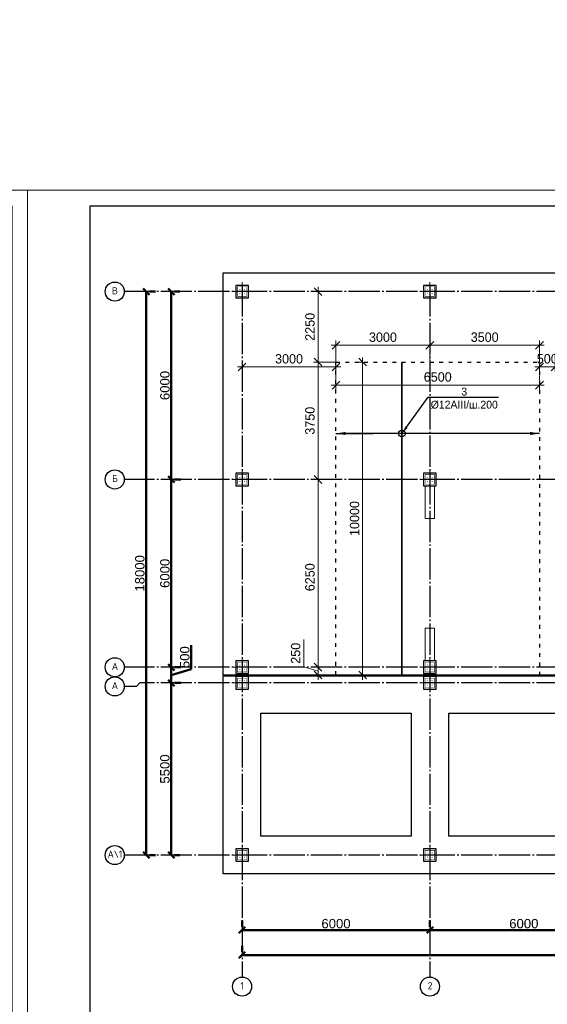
# Model space of a CAD drawing. Header units: millimetres. Extents: x -33345 to 4712671, y -3392 to 121473.
# Tile 111 of 256: x 670438 to 687292, y 60495 to 91948. Entities that reach past the tile are written whole.
import ezdxf
from ezdxf import colors
from ezdxf.entities.mleader import LeaderData, LeaderLine
from ezdxf.math import Vec2, Vec3

# ---------------------------------------------------------------- set-up
doc = ezdxf.new("R2010")
doc.units = ezdxf.units.MM
for name, pattern in [('ACAD_ISO03W100', [30, 12, -18]), ('CENTER2', [28.575, 19.05, -3.175, 3.175, -3.175]), ('ГОСТ 2.303 5', [24, 20, -1.5, 1, -1.5])]:
    doc.linetypes.add(name, pattern=pattern)
doc.layers.add('00-Axes', color=1, linetype='CENTER2')
doc.layers.add('A _razmer rtt', color=164, linetype='Continuous')
for name, color, linetype, lineweight in [('A _Devor rtt', 176, 'Continuous', 30), ('doors', 250, 'Continuous', 5), ('Lina', 7, 'Continuous', 20), ('КЖ Текст', 250, 'Continuous', 15)]:
    doc.layers.add(name, color=color, linetype=linetype, lineweight=lineweight)
doc.styles.add('GOST-2.304_Type-B_italic', font='GOST Common Italic.ttf')
doc.styles.add('ISO', font='isocpeui.ttf')
doc.styles.add('ISOCPEUR_1.00', font='isocpeui.ttf')
doc.styles.add('RUS text aehalf', font='aehalf.shx', dxfattribs={"width": 0.7, "oblique": 15})
doc.styles.get("Standard").update_dxf_attribs({"font": 'arial.ttf'})
doc.styles.add('X-U-RW-01$0$StyleROMANS', font='GOTHIC.TTF')
doc.dimstyles.new('A', dxfattribs={"dimtxt": 300, "dimasz": 150, "dimexe": 100, "dimexo": 100, "dimgap": 50, "dimtad": 1, "dimdec": 0, "dimzin": 9, "dimtxsty": 'GOST-2.304_Type-B_italic', "dimblk": 'ARCHTICK', "dimcen": 0, "dimdle": 100, "dimclrd": 256, "dimclre": 256, "dimclrt": 256, "dimadec": 0, "dimazin": 2, "dimtm": 1e-09, "dimtfac": 1, "dimtdec": 0, "dimtmove": 1, "dimatfit": 3, "dimfxl": 1, "dimtolj": 1, "dimlwd": -1, "dimlwe": -1, "dimarcsym": 1})
doc.dimstyles.new('ISO-25$0', dxfattribs={"dimtxt": 300, "dimasz": 200, "dimexe": 100, "dimexo": 300, "dimgap": 50, "dimtad": 1, "dimdec": 0, "dimtxsty": 'Standard', "dimblk": 'OBLIQUE', "dimcen": 250, "dimadec": 0, "dimazin": 0, "dimtfac": 1, "dimtdec": 0, "dimtmove": 0, "dimatfit": 3, "dimldrblk": 'OBLIQUE', "dimfxl": 1.25, "dimarcsym": 0})
doc.dimstyles.new('RUS м100', dxfattribs={"dimscale": 0, "dimtxt": 250, "dimasz": 100, "dimexe": 100, "dimexo": 0, "dimgap": 70, "dimtad": 1, "dimdec": 0, "dimdsep": 46, "dimtxsty": 'RUS text aehalf', "dimblk": 'OBLIQUE', "dimcen": 0.09, "dimdle": 100, "dimclrd": 256, "dimclre": 256, "dimclrt": 256, "dimadec": 1, "dimazin": 2, "dimtfac": 1, "dimtdec": 0, "dimtofl": 0, "dimtmove": 0, "dimatfit": 3, "dimldrblk": 'OBLIQUE', "dimfxl": 300, "dimtolj": 1, "dimtzin": 0, "dimlwd": -1, "dimlwe": -1, "dimarcsym": 0})

# ---------------------------------------------------------------- blocks, each defined once
blk = doc.blocks.new('awe4tD')
at = {"layer": 'Lina', "ltscale": 10}
blk.add_lwpolyline([(-44239015, 22734378), (-44314815, 22734378), (-44314815, 22776378), (-44239015, 22776378)], close=True, dxfattribs=at)
at = {"layer": 'Lina', "lineweight": 30, "ltscale": 10}
blk.add_lwpolyline([(-44239515, 22734878), (-44312815, 22734878), (-44312815, 22775878), (-44239515, 22775878)], close=True, dxfattribs=at)
blk = doc.blocks.new('_Oblique')
at = {"color": 0, "linetype": 'ByBlock', "lineweight": -2}
blk.add_line((-0.5, -0.5), (0.5, 0.5), dxfattribs=at)
blk = doc.blocks.new('*D266')
at = {"color": 0, "lineweight": -2, "transparency": 16777216}
for p, q in [((-17273, -4026), (-17273, -4226)), ((-11273, -4026), (-11273, -4226)), ((-17273, -4326), (-11273, -4326))]:
    blk.add_line(p, q, dxfattribs=at)
at = {"layer": 'Defpoints', "color": 0, "lineweight": 30, "transparency": 16777216}
for p in [(-17273, -4326), (-11273, -4326), (-11273, -4326)]:
    blk.add_point(p, dxfattribs=at)
at = {"color": 0, "lineweight": -2, "transparency": 16777216, "xscale": 200, "yscale": 200, "zscale": 200, "rotation": 180}
blk.add_blockref('_Oblique', (-17273, -4326), dxfattribs=at)
at = {"color": 0, "lineweight": -2, "transparency": 16777216, "xscale": 200, "yscale": 200, "zscale": 200}
blk.add_blockref('_Oblique', (-11273, -4326), dxfattribs=at)
at = {"color": 0, "lineweight": 0, "transparency": 16777216, "insert": (-14273, -4123), "char_height": 300, "attachment_point": 5}
blk.add_mtext('6000', dxfattribs=at)
blk = doc.blocks.new('*D267')
at = {"color": 0, "lineweight": -2, "transparency": 16777216}
for p, q in [((-11273, -4026), (-11273, -4226)), ((-5273, -4026), (-5273, -4226)), ((-11273, -4326), (-5273, -4326))]:
    blk.add_line(p, q, dxfattribs=at)
at = {"layer": 'Defpoints', "color": 0, "lineweight": 30, "transparency": 16777216}
for p in [(-11273, -4326), (-5273, -4326), (-5273, -4326)]:
    blk.add_point(p, dxfattribs=at)
at = {"color": 0, "lineweight": -2, "transparency": 16777216, "xscale": 200, "yscale": 200, "zscale": 200, "rotation": 180}
blk.add_blockref('_Oblique', (-11273, -4326), dxfattribs=at)
at = {"color": 0, "lineweight": -2, "transparency": 16777216, "xscale": 200, "yscale": 200, "zscale": 200}
blk.add_blockref('_Oblique', (-5273, -4326), dxfattribs=at)
at = {"color": 0, "lineweight": 0, "transparency": 16777216, "insert": (-8273, -4123), "char_height": 300, "attachment_point": 5}
blk.add_mtext('6000', dxfattribs=at)
blk = doc.blocks.new('*D276')
at = {"color": 0, "lineweight": -2, "transparency": 16777216}
for p, q in [((-17273, -4826), (-17273, -5026)), ((42127, -4826), (42127, -5026)), ((42127, -5126), (-17273, -5126))]:
    blk.add_line(p, q, dxfattribs=at)
at = {"layer": 'Defpoints', "color": 0, "lineweight": 30, "transparency": 16777216}
for p in [(-17273, -5126), (-17273, -5126), (42127, -5126)]:
    blk.add_point(p, dxfattribs=at)
at = {"color": 0, "lineweight": -2, "transparency": 16777216, "xscale": 200, "yscale": 200, "zscale": 200, "rotation": 180}
blk.add_blockref('_Oblique', (-17273, -5126), dxfattribs=at)
at = {"color": 0, "lineweight": -2, "transparency": 16777216, "xscale": 200, "yscale": 200, "zscale": 200}
blk.add_blockref('_Oblique', (42127, -5126), dxfattribs=at)
at = {"color": 0, "lineweight": 0, "transparency": 16777216, "insert": (12427, -4923), "char_height": 300, "attachment_point": 5}
blk.add_mtext('59400', dxfattribs=at)
blk = doc.blocks.new('*D277')
at = {"color": 0, "lineweight": -2, "transparency": 16777216}
for p, q in [((-19534, 4069), (-19534, 10069)), ((-19234, 10069), (-19434, 10069)), ((-19234, 4069), (-19434, 4069))]:
    blk.add_line(p, q, dxfattribs=at)
at = {"layer": 'Defpoints', "color": 0, "lineweight": 30, "transparency": 16777216}
for p in [(-19534, 10069), (-19534, 10069), (-19534, 4069)]:
    blk.add_point(p, dxfattribs=at)
at = {"color": 0, "lineweight": -2, "transparency": 16777216, "xscale": 200, "yscale": 200, "zscale": 200}
for p, rotation in [((-19534, 10069), 90), ((-19534, 4069), 270)]:
    blk.add_blockref('_Oblique', p, dxfattribs=dict(at, rotation=rotation))
at = {"color": 0, "lineweight": 0, "transparency": 16777216, "insert": (-19738, 7069), "char_height": 300, "attachment_point": 5, "rotation": 90}
blk.add_mtext('6000', dxfattribs=at)
blk = doc.blocks.new('*D280')
at = {"color": 0, "lineweight": -2, "transparency": 16777216}
for p, q in [((-19534, 10069), (-19534, 16069)), ((-19263, 16069), (-19434, 16069)), ((-19234, 10069), (-19434, 10069))]:
    blk.add_line(p, q, dxfattribs=at)
at = {"layer": 'Defpoints', "color": 0, "lineweight": 30, "transparency": 16777216}
for p in [(-19563, 16069), (-19534, 16069), (-19534, 10069)]:
    blk.add_point(p, dxfattribs=at)
at = {"color": 0, "lineweight": -2, "transparency": 16777216, "xscale": 200, "yscale": 200, "zscale": 200}
for p, rotation in [((-19534, 16069), 90), ((-19534, 10069), 270)]:
    blk.add_blockref('_Oblique', p, dxfattribs=dict(at, rotation=rotation))
at = {"color": 0, "lineweight": 0, "transparency": 16777216, "insert": (-19738, 13069), "char_height": 300, "attachment_point": 5, "rotation": 90}
blk.add_mtext('6000', dxfattribs=at)
blk = doc.blocks.new('*D278')
at = {"color": 0, "lineweight": -2, "transparency": 16777216}
for p, q in [((-20334, 16069), (-20334, -1931)), ((-20034, 16069), (-20234, 16069)), ((-20034, -1931), (-20234, -1931))]:
    blk.add_line(p, q, dxfattribs=at)
at = {"layer": 'Defpoints', "color": 0, "lineweight": 30, "transparency": 16777216}
for p in [(-20334, 16069), (-20334, -1931), (-20334, -1931)]:
    blk.add_point(p, dxfattribs=at)
at = {"color": 0, "lineweight": -2, "transparency": 16777216, "xscale": 200, "yscale": 200, "zscale": 200}
for p, rotation in [((-20334, 16069), 90), ((-20334, -1931), 270)]:
    blk.add_blockref('_Oblique', p, dxfattribs=dict(at, rotation=rotation))
at = {"color": 0, "lineweight": 0, "transparency": 16777216, "insert": (-20538, 7069), "char_height": 300, "attachment_point": 5, "rotation": 90}
blk.add_mtext('18000', dxfattribs=at)
blk = doc.blocks.new('*D281')
at = {"color": 0, "lineweight": -2, "transparency": 16777216}
for p, q in [((-19534, 3569), (-19534, -1931)), ((-19234, 3569), (-19434, 3569)), ((-19263, -1931), (-19434, -1931))]:
    blk.add_line(p, q, dxfattribs=at)
at = {"layer": 'Defpoints', "color": 0, "lineweight": 30, "transparency": 16777216}
for p in [(-19534, 3569), (-19563, -1931), (-19534, -1931)]:
    blk.add_point(p, dxfattribs=at)
at = {"color": 0, "lineweight": -2, "transparency": 16777216, "xscale": 200, "yscale": 200, "zscale": 200}
for p, rotation in [((-19534, 3569), 90), ((-19534, -1931), 270)]:
    blk.add_blockref('_Oblique', p, dxfattribs=dict(at, rotation=rotation))
at = {"color": 0, "lineweight": 0, "transparency": 16777216, "insert": (-19738, 819), "char_height": 300, "attachment_point": 5, "rotation": 90}
blk.add_mtext('5500', dxfattribs=at)
blk = doc.blocks.new('*D279')
at = {"color": 0, "lineweight": -2, "transparency": 16777216}
for p, q in [((-18899, 4010), (-18899, 4772)), ((-19533, 3569), (-19533, 4069)), ((-19533, 3819), (-18899, 4010)), ((-19233, 4069), (-19433, 4069)), ((-19234, 3569), (-19433, 3569))]:
    blk.add_line(p, q, dxfattribs=at)
at = {"layer": 'Defpoints', "color": 0, "lineweight": 30, "transparency": 16777216}
for p in [(-19533, 4069), (-19533, 4069), (-19534, 3569)]:
    blk.add_point(p, dxfattribs=at)
at = {"color": 0, "lineweight": -2, "transparency": 16777216, "xscale": 200, "yscale": 200, "zscale": 200}
for p, rotation in [((-19533, 4069), 90), ((-19533, 3569), 270)]:
    blk.add_blockref('_Oblique', p, dxfattribs=dict(at, rotation=rotation))
at = {"color": 0, "lineweight": 0, "transparency": 16777216, "insert": (-19102, 4391), "char_height": 300, "attachment_point": 5, "rotation": 90}
blk.add_mtext('500', dxfattribs=at)
blk = doc.blocks.new('column')
at = {"lineweight": 0}
for points in [[(-68, 56, -1), (-68, 86, -1)], [(68, 56, 1), (68, 86, 1)], [(-68, -56, 1), (-68, -86, 1)], [(68, -56, -1), (68, -86, -1)]]:
    blk.add_hatch(color=0, dxfattribs=at).paths.add_polyline_path(points)
at = {"color": 0, "lineweight": 0}
for p, q in [((0, 300), (0, -300)), ((300, 0), (-300, 0))]:
    blk.add_line(p, q, dxfattribs=at)
at = {"lineweight": 30}
blk.add_lwpolyline([(-200, 200), (200, 200), (200, -200), (-200, -200)], close=True, dxfattribs=at)
at = {"color": 0, "lineweight": 0, "const_width": 15}
blk.add_lwpolyline([(150, -150), (150, 150), (-150, 150), (-150, -150)], close=True, dxfattribs=at)
blk = doc.blocks.new('*D1707')
at = {"layer": 'Defpoints', "color": 0, "ltscale": 10, "transparency": 16777216}
for p in [(680542, 81300), (677542, 80955), (680542, 80856)]:
    blk.add_point(p, dxfattribs=at)
at = {"layer": 'doors', "ltscale": 10, "transparency": 16777216}
for p, q in [((680542, 81300), (680542, 80706)), ((677392, 80856), (680692, 80856)), ((677542, 80955), (677542, 80706))]:
    blk.add_line(p, q, dxfattribs=at)
at = {"layer": 'doors', "ltscale": 10, "transparency": 16777216, "xscale": 250, "yscale": 250, "zscale": 250, "rotation": 180}
blk.add_blockref('_Oblique', (677542, 80856), dxfattribs=at)
at = {"layer": 'doors', "ltscale": 10, "transparency": 16777216, "xscale": 250, "yscale": 250, "zscale": 250}
blk.add_blockref('_Oblique', (680542, 80856), dxfattribs=at)
at = {"layer": 'doors', "ltscale": 10, "transparency": 16777216, "insert": (679042, 81113), "char_height": 300, "attachment_point": 5, "style": 'X-U-RW-01$0$StyleROMANS'}
blk.add_mtext('\\A1;3000', dxfattribs=at)
blk = doc.blocks.new('*D1708')
at = {"layer": 'Defpoints', "color": 0, "ltscale": 10, "transparency": 16777216}
for p in [(680542, 80720), (687042, 80569), (687042, 80275)]:
    blk.add_point(p, dxfattribs=at)
at = {"layer": 'doors', "ltscale": 10, "transparency": 16777216}
for p, q in [((680542, 80720), (680542, 80125)), ((687042, 80569), (687042, 80125)), ((680392, 80275), (687192, 80275))]:
    blk.add_line(p, q, dxfattribs=at)
at = {"layer": 'doors', "ltscale": 10, "transparency": 16777216, "xscale": 250, "yscale": 250, "zscale": 250, "rotation": 180}
blk.add_blockref('_Oblique', (680542, 80275), dxfattribs=at)
at = {"layer": 'doors', "ltscale": 10, "transparency": 16777216, "xscale": 250, "yscale": 250, "zscale": 250}
blk.add_blockref('_Oblique', (687042, 80275), dxfattribs=at)
at = {"layer": 'doors', "ltscale": 10, "transparency": 16777216, "insert": (683792, 80533), "char_height": 300, "attachment_point": 5, "style": 'X-U-RW-01$0$StyleROMANS'}
blk.add_mtext('\\A1;6500', dxfattribs=at)
blk = doc.blocks.new('_ArchTick')
at = {"color": 0, "linetype": 'ByBlock', "const_width": 0.15}
blk.add_lwpolyline([(-0.5, -0.5), (0.5, 0.5)], dxfattribs=at)
blk = doc.blocks.new('*D1709')
at = {"layer": 'Defpoints', "color": 0, "ltscale": 10, "transparency": 16777216}
for p in [(687542, 81300), (687042, 81149), (687542, 80856)]:
    blk.add_point(p, dxfattribs=at)
at = {"layer": 'doors', "ltscale": 10, "transparency": 16777216}
for p, q in [((687542, 81300), (687542, 80706)), ((686892, 80856), (687692, 80856)), ((687042, 81149), (687042, 80706))]:
    blk.add_line(p, q, dxfattribs=at)
at = {"layer": 'doors', "ltscale": 10, "transparency": 16777216, "xscale": 250, "yscale": 250, "zscale": 250, "rotation": 180}
blk.add_blockref('_Oblique', (687042, 80856), dxfattribs=at)
at = {"layer": 'doors', "ltscale": 10, "transparency": 16777216, "xscale": 250, "yscale": 250, "zscale": 250}
blk.add_blockref('_Oblique', (687542, 80856), dxfattribs=at)
at = {"layer": 'doors', "ltscale": 10, "transparency": 16777216, "insert": (687292, 81113), "char_height": 300, "attachment_point": 5, "style": 'X-U-RW-01$0$StyleROMANS'}
blk.add_mtext('\\A1;500', dxfattribs=at)
blk = doc.blocks.new('*D3033')
at = {"layer": 'Defpoints', "color": 0, "ltscale": 10, "transparency": 16777216}
for p in [(683542, 81546), (680542, 81012), (683542, 81012)]:
    blk.add_point(p, dxfattribs=at)
at = {"layer": 'doors', "ltscale": 10, "transparency": 16777216}
for p, q in [((680392, 81546), (683692, 81546)), ((680542, 81012), (680542, 81696)), ((683542, 81012), (683542, 81696))]:
    blk.add_line(p, q, dxfattribs=at)
at = {"layer": 'doors', "ltscale": 10, "transparency": 16777216, "xscale": 250, "yscale": 250, "zscale": 250, "rotation": 180}
blk.add_blockref('_Oblique', (680542, 81546), dxfattribs=at)
at = {"layer": 'doors', "ltscale": 10, "transparency": 16777216, "xscale": 250, "yscale": 250, "zscale": 250}
blk.add_blockref('_Oblique', (683542, 81546), dxfattribs=at)
at = {"layer": 'doors', "ltscale": 10, "transparency": 16777216, "insert": (682042, 81804), "char_height": 300, "attachment_point": 5, "style": 'X-U-RW-01$0$StyleROMANS'}
blk.add_mtext('\\A1;3000', dxfattribs=at)
blk = doc.blocks.new('*D3034')
at = {"layer": 'Defpoints', "color": 0, "ltscale": 100, "transparency": 16777216}
for p in [(683542, 81762), (687042, 81546), (687042, 81012)]:
    blk.add_point(p, dxfattribs=at)
at = {"layer": 'doors', "ltscale": 100, "transparency": 16777216}
for p, q in [((683392, 81546), (687192, 81546)), ((683542, 81762), (683542, 81396)), ((687042, 81012), (687042, 81696))]:
    blk.add_line(p, q, dxfattribs=at)
at = {"layer": 'doors', "ltscale": 100, "transparency": 16777216, "xscale": 250, "yscale": 250, "zscale": 250, "rotation": 180}
blk.add_blockref('_Oblique', (683542, 81546), dxfattribs=at)
at = {"layer": 'doors', "ltscale": 100, "transparency": 16777216, "xscale": 250, "yscale": 250, "zscale": 250}
blk.add_blockref('_Oblique', (687042, 81546), dxfattribs=at)
at = {"layer": 'doors', "lineweight": 13, "ltscale": 100, "transparency": 16777216, "insert": (685292, 81804), "char_height": 300, "attachment_point": 5, "style": 'X-U-RW-01$0$StyleROMANS'}
blk.add_mtext('\\A1;3500', dxfattribs=at)
blk = doc.blocks.new('*D3018')
at = {"layer": 'Defpoints', "color": 0, "ltscale": 10, "transparency": 16777216}
for p in [(680542, 81012), (679969, 77262), (680542, 77262)]:
    blk.add_point(p, dxfattribs=at)
at = {"layer": 'doors', "ltscale": 10, "transparency": 16777216}
for p, q in [((679969, 81162), (679969, 77112)), ((680542, 81012), (679819, 81012)), ((680542, 77262), (679819, 77262))]:
    blk.add_line(p, q, dxfattribs=at)
at = {"layer": 'doors', "ltscale": 10, "transparency": 16777216, "xscale": 250, "yscale": 250, "zscale": 250}
for p, rotation in [((679969, 81012), 90), ((679969, 77262), 270)]:
    blk.add_blockref('_Oblique', p, dxfattribs=dict(at, rotation=rotation))
at = {"layer": 'doors', "ltscale": 10, "transparency": 16777216, "insert": (679711, 79137), "char_height": 300, "attachment_point": 5, "rotation": 90, "style": 'X-U-RW-01$0$StyleROMANS'}
blk.add_mtext('\\A1;3750', dxfattribs=at)
blk = doc.blocks.new('*D3019')
at = {"layer": 'Defpoints', "color": 0, "ltscale": 100, "transparency": 16777216}
for p in [(679969, 83262), (680282, 83262), (680542, 81012)]:
    blk.add_point(p, dxfattribs=at)
at = {"layer": 'doors', "ltscale": 100, "transparency": 16777216}
for p, q in [((679969, 80862), (679969, 83412)), ((680282, 83262), (679819, 83262)), ((680542, 81012), (679819, 81012))]:
    blk.add_line(p, q, dxfattribs=at)
at = {"layer": 'doors', "ltscale": 100, "transparency": 16777216, "xscale": 250, "yscale": 250, "zscale": 250}
for p, rotation in [((679969, 83262), 90), ((679969, 81012), 270)]:
    blk.add_blockref('_Oblique', p, dxfattribs=dict(at, rotation=rotation))
at = {"layer": 'doors', "lineweight": 13, "ltscale": 100, "transparency": 16777216, "insert": (679711, 82137), "char_height": 300, "attachment_point": 5, "rotation": 90, "style": 'X-U-RW-01$0$StyleROMANS'}
blk.add_mtext('\\A1;2250', dxfattribs=at)
blk = doc.blocks.new('*D3020')
at = {"layer": 'Defpoints', "color": 0, "ltscale": 100, "transparency": 16777216}
for p in [(680542, 77262), (679969, 71012), (680542, 71012)]:
    blk.add_point(p, dxfattribs=at)
at = {"layer": 'doors', "ltscale": 100, "transparency": 16777216}
for p, q in [((679969, 77412), (679969, 70862)), ((680542, 77262), (679819, 77262)), ((680542, 71012), (679819, 71012))]:
    blk.add_line(p, q, dxfattribs=at)
at = {"layer": 'doors', "ltscale": 100, "transparency": 16777216, "xscale": 250, "yscale": 250, "zscale": 250}
for p, rotation in [((679969, 77262), 90), ((679969, 71012), 270)]:
    blk.add_blockref('_Oblique', p, dxfattribs=dict(at, rotation=rotation))
at = {"layer": 'doors', "lineweight": 13, "ltscale": 100, "transparency": 16777216, "insert": (679711, 74137), "char_height": 300, "attachment_point": 5, "rotation": 90, "style": 'X-U-RW-01$0$StyleROMANS'}
blk.add_mtext('\\A1;6250', dxfattribs=at)
blk = doc.blocks.new('*D3021')
at = {"layer": 'Defpoints', "color": 0, "ltscale": 100, "transparency": 16777216}
for p in [(679969, 71262), (680649, 71262), (680542, 71012)]:
    blk.add_point(p, dxfattribs=at)
at = {"layer": 'doors', "ltscale": 100, "transparency": 16777216}
for p, q in [((679511, 71274), (679511, 72143)), ((679969, 70862), (679969, 71412)), ((679969, 71137), (679511, 71274)), ((680649, 71262), (679819, 71262)), ((680542, 71012), (679819, 71012))]:
    blk.add_line(p, q, dxfattribs=at)
at = {"layer": 'doors', "ltscale": 100, "transparency": 16777216, "xscale": 250, "yscale": 250, "zscale": 250}
for p, rotation in [((679969, 71262), 90), ((679969, 71012), 270)]:
    blk.add_blockref('_Oblique', p, dxfattribs=dict(at, rotation=rotation))
at = {"layer": 'doors', "lineweight": 13, "ltscale": 100, "transparency": 16777216, "insert": (679254, 71708), "char_height": 300, "attachment_point": 5, "rotation": 90, "style": 'X-U-RW-01$0$StyleROMANS'}
blk.add_mtext('\\A1;250', dxfattribs=at)
blk = doc.blocks.new('*D3025')
at = {"layer": 'Defpoints', "color": 0, "ltscale": 10, "transparency": 16777216}
for p in [(681394, 81012), (681394, 71012), (681394, 71012)]:
    blk.add_point(p, dxfattribs=at)
at = {"layer": 'doors', "ltscale": 10, "transparency": 16777216}
for p, q in [((681394, 81162), (681394, 70862)), ((681394, 81012), (681244, 81012)), ((681394, 71012), (681244, 71012))]:
    blk.add_line(p, q, dxfattribs=at)
at = {"layer": 'doors', "ltscale": 10, "transparency": 16777216, "xscale": 250, "yscale": 250, "zscale": 250}
for p, rotation in [((681394, 81012), 90), ((681394, 71012), 270)]:
    blk.add_blockref('_Oblique', p, dxfattribs=dict(at, rotation=rotation))
at = {"layer": 'doors', "ltscale": 10, "transparency": 16777216, "insert": (681136, 76012), "char_height": 300, "attachment_point": 5, "rotation": 90, "style": 'X-U-RW-01$0$StyleROMANS'}
blk.add_mtext('\\A1;10000', dxfattribs=at)
blk = doc.blocks.new('gfffggfsre')
at = {"layer": '00-Axes', "color": 251, "linetype": 'ГОСТ 2.303 5', "ltscale": 50, "true_color": 0x636466}
for points in [[(42327, 16069.4), (-21034.5, 16069.4)], [(-17273, 16269.4), (-17273, -5825.8)], [(-11273, 16269.4), (-11273, -5825.8)], [(42327, 10069.4), (-21034.5, 10069.4)], [(42327, 4069.4), (-21034.5, 4069.4)], [(42327, 3569.4), (-20533.9, 3569.4), (-20643.6, 3457.5), (-21034.5, 3457.5)], [(42327, -1930.6), (-21034.5, -1930.6)]]:
    blk.add_lwpolyline(points, dxfattribs=at)
at = {"layer": '00-Axes', "color": 219, "linetype": 'ByBlock', "ltscale": 100, "true_color": 0x642165}
for centre in [(-21340.4, 16069.4), (-21340.4, 10069.4), (-21340.4, 4069.4), (-21340.4, 3457.5), (-21340.4, -1930.6), (-17273, -6131.8), (-11273, -6131.8)]:
    blk.add_circle(centre, 306, dxfattribs=at)
at = {"layer": '00-Axes', "color": 219, "linetype": 'ByBlock', "ltscale": 100, "true_color": 0x642165, "char_height": 226.059, "attachment_point": 1, "style": 'ISOCPEUR_1.00'}
for s, insert in [('\\pxqc;{\\fISOCPEUR|b0|i0|c204|p34;В}', (-21721.6, 16209.2)), ('\\pxqc;{\\fISOCPEUR|b0|i0|c204|p34;Б}', (-21721.6, 10209.2)), ('\\pxqc;{\\fISOCPEUR|b0|i0|c204|p34;А}', (-21721.6, 4209.2)), ('\\pxqc;{\\fISOCPEUR|b0|i0|c204|p34;А}', (-21721.6, 3597.3)), ('\\pxqc;{\\fISOCPEUR|b0|i0|c204|p34;А\\\\1}', (-21721.6, -1790.8)), ('\\pxqc;{\\fISOCPEUR|b0|i0|c204|p34;1}', (-17654.2, -5991.9)), ('\\pxqc;{\\fISOCPEUR|b0|i0|c204|p34;2}', (-11654.2, -5991.9))]:
    blk.add_mtext_dynamic_manual_height_columns(s, width=772.479, gutter_width=706.4, heights=[0], dxfattribs=dict(at, insert=insert))
at = {"color": 18, "lineweight": 0, "true_color": 0x000000}
for base, p1, p2, picture, middle in [((-20334.5, -1930.6), (-20334.5, 16069.4), (-20334.5, -1930.6), '*D278', (-20537.6, 7069.4)), ((-19534.5, 10069.4), (-19534.5, 4069.4), (-19534.5, 10069.4), '*D277', (-19737.6, 7069.4)), ((-19534.5, -1930.6), (-19534.5, 3569.4), (-19563.2, -1930.6), '*D281', (-19737.6, 819.4))]:
    dim = blk.add_linear_dim(base=base, p1=p1, p2=p2, angle=90, dimstyle='ISO-25$0', dxfattribs=at)
    dim.commit()
    dim.dimension.update_dxf_attribs({"geometry": picture, "text_midpoint": middle})
for base, p1, p2, picture, middle in [((-19534.5, 16069.4), (-19534.5, 10069.4), (-19563.2, 16069.4), '*D280', (-19737.6, 13069.4)), ((-19533.2, 4069.4), (-19534.5, 3569.4), (-19533.2, 4069.4), '*D279', (-19101.9, 4059.8))]:
    dim = blk.add_linear_dim(base=base, p1=p1, p2=p2, angle=90, dimstyle='ISO-25$0', override={"dimtmove": 1}, dxfattribs=at)
    dim.commit()
    dim.dimension.update_dxf_attribs({"geometry": picture, "text_midpoint": middle})
for base, p1, p2, picture, middle in [((-11273, -4325.8), (-17273, -4325.8), (-11273, -4325.8), '*D266', (-14273, -4122.6)), ((-5273, -4325.8), (-11273, -4325.8), (-5273, -4325.8), '*D267', (-8273, -4122.6)), ((-17273, -5125.8), (42127, -5125.8), (-17273, -5125.8), '*D276', (12427, -4922.6))]:
    dim = blk.add_linear_dim(base=base, p1=p1, p2=p2, dimstyle='ISO-25$0', dxfattribs=at)
    dim.commit()
    dim.dimension.update_dxf_attribs({"geometry": picture, "text_midpoint": middle})

msp = doc.modelspace()

# ---------------------------------------------------------------- linework, layer by layer
at = {"color": 5, "lineweight": 30, "ltscale": 10}
for points in [[(676942.185, 71011.959), (676942.185, 83861.959), (737542.185, 83861.959), (737542.185, 71011.959)], [(676942.185, 70991.959), (696142.185, 70991.959), (696142.185, 68061.959), (696142.185, 68061.959), (696142.185, 64661.959), (676942.185, 64661.959)], [(678142.185, 69791.959), (682942.185, 69791.959), (682942.185, 65861.959), (678142.185, 65861.959)], [(684142.185, 69791.959), (688942.185, 69791.959), (688942.185, 65861.959), (684142.185, 65861.959)]]:
    msp.add_lwpolyline(points, close=True, dxfattribs=at)
at = {"color": 5, "linetype": 'ACAD_ISO03W100', "lineweight": 30, "ltscale": 10}
msp.add_lwpolyline([(680542.185, 81011.959), (687042.185, 81011.959), (687042.185, 71011.959), (680542.185, 71011.959)], close=True, dxfattribs=at)
at = {"color": 244, "true_color": 0x991b1e, "const_width": 50}
msp.add_lwpolyline([(682646.901, 81011.959), (682646.901, 71011.959)], dxfattribs=at)
msp.add_circle((682646.901, 78729.931), 108.412)
msp.add_circle((682646.901, 78729.931), 108.412)
at = {"layer": 'A _Devor rtt', "color": 192, "lineweight": 13, "ltscale": 10}
for points in [[(683692.185, 76011.959), (683692.185, 77061.959), (683392.185, 77061.959), (683392.185, 76011.959)], [(683392.185, 72511.959), (683392.185, 71461.959), (683692.185, 71461.959), (683692.185, 72511.959)]]:
    msp.add_lwpolyline(points, close=True, dxfattribs=at)

# ---------------------------------------------------------------- block references
for p in [(44909703.28, -22689876.566), (44985503.28, -22689876.566)]:
    msp.add_blockref('awe4tD', p)
at = {"color": 244, "lineweight": 50, "true_color": 0x991b1e}
msp.add_blockref('gfffggfsre', (694815.221, 67192.552), dxfattribs=at)
at = {"xscale": -1, "rotation": 270}
for p in [(677542.185, 83261.959), (683542.185, 83261.959), (677542.185, 77261.959), (683542.185, 77261.959), (677542.185, 71261.959), (683542.185, 71261.959), (677542.185, 70761.959), (683542.185, 70761.959), (677542.185, 65261.959), (683542.185, 65261.959)]:
    msp.add_blockref('column', p, dxfattribs=at)

# ---------------------------------------------------------------- texts
at = {"insert": (351439.431, 62275.551), "char_height": 500, "width": 9875.6458, "attachment_point": 1, "style": 'ISO'}
msp.add_mtext('\\pi4343.31532;{\\LА-А\\P\\pi0;Армирование приямка. M 1:20}', dxfattribs=at)
at = {"layer": 'A _razmer rtt', "insert": (440751.825, 74306.708), "char_height": 300, "width": 2125.65341, "attachment_point": 1, "style": 'X-U-RW-01$0$StyleROMANS'}
msp.add_mtext('\\pi787.25852;X-1\\P\\pi400.23201;шаг 400', dxfattribs=at)
at = {"layer": 'КЖ Текст', "color": 0, "insert": (590216.149, 69272.497), "char_height": 350, "width": 7453.30724, "attachment_point": 5, "style": 'X-U-RW-01$0$StyleROMANS'}
msp.add_mtext('\\pi-687.015,l700,t700;1.^IДанный лист читать совместно с л. \\P2.^IВязку поперечных стержней (хомутов) во всех пересечениях с рабочей арматурой проводить отожжённой стальной проволокой диаметром 0.8-1.2мм. \\P3.^IКонцы поперечных стержней (хомутов) заводить в тело бетона на длину не менее 50мм.\\P4.^IКонцы продольных стержней заанкеровать в торцевые колонны на длину 40d (d-длина арматурного стержня).\\P5.^IМарка стали для арматуры АIII и АI должно быть 25Г2С или 35ГС по ГОСТ 14098-91\\P{\\A1;\\C256;6.^IПосле распалубливания боковые и верхние поверхности фундамента, соприкасающиеся с грунтом, обклеить полиизолом выступающими снизу фундамента. }', dxfattribs=at)

# ---------------------------------------------------------------- dimensions: what is measured, and where the dimension line sits
at = {"layer": 'doors', "color": 0, "lineweight": 13, "ltscale": 100}
for base, p1, p2, picture, middle in [((679968.681, 83261.959), (680542.185, 81011.959), (680281.842, 83261.959), '*D3019', (679711.136, 82136.959)), ((679968.681, 71011.959), (680542.185, 77261.959), (680542.185, 71011.959), '*D3020', (679711.136, 74136.959)), ((679968.681, 71261.959), (680542.185, 71011.959), (680649.411, 71261.959), '*D3021', (679253.59, 71374.223))]:
    dim = msp.add_linear_dim(base=base, p1=p1, p2=p2, angle=90, dimstyle='RUS м100', override={"dimscale": 1, "dimtxt": 300, "dimasz": 250, "dimexe": 150, "dimgap": 100, "dimtxsty": 'X-U-RW-01$0$StyleROMANS', "dimdle": 150, "dimtmove": 1}, dxfattribs=at)
    dim.commit()
    dim.dimension.update_dxf_attribs({"geometry": picture, "text_midpoint": middle})
at = {"layer": 'doors', "ltscale": 10}
for base, p1, p2, picture, middle in [((683542.185, 81546.067), (680542.185, 81011.959), (683542.185, 81011.959), '*D3033', (682042.185, 81803.613)), ((680542.185, 80855.867), (677542.185, 80954.52), (680542.185, 81300.086), '*D1707', (679042.185, 81113.413)), ((687042.185, 80275.456), (680542.185, 80719.674), (687042.185, 80568.852), '*D1708', (683792.185, 80533.001))]:
    dim = msp.add_linear_dim(base=base, p1=p1, p2=p2, dimstyle='RUS м100', override={"dimscale": 1, "dimtxt": 300, "dimasz": 250, "dimexe": 150, "dimgap": 100, "dimtxsty": 'X-U-RW-01$0$StyleROMANS', "dimdle": 150, "dimtmove": 1}, dxfattribs=at)
    dim.commit()
    dim.dimension.update_dxf_attribs({"geometry": picture, "text_midpoint": middle})
at = {"layer": 'doors', "color": 0, "lineweight": 13, "ltscale": 100}
dim = msp.add_linear_dim(base=(687042.185, 81546.067), p1=(683542.185, 81761.959), p2=(687042.185, 81011.959), dimstyle='RUS м100', override={"dimscale": 1, "dimtxt": 300, "dimasz": 250, "dimexe": 150, "dimgap": 100, "dimtxsty": 'X-U-RW-01$0$StyleROMANS', "dimdle": 150, "dimtmove": 1}, dxfattribs=at)
dim.commit()
dim.dimension.update_dxf_attribs({"geometry": '*D3034', "text_midpoint": (685292.185, 81803.613)})
at = {"layer": 'doors', "ltscale": 10}
for base, p1, p2, picture, middle in [((679968.681, 77261.959), (680542.185, 81011.959), (680542.185, 77261.959), '*D3018', (679711.136, 79136.959)), ((681393.981, 71011.959), (681393.981, 81011.959), (681393.981, 71011.959), '*D3025', (681136.436, 76011.959))]:
    dim = msp.add_linear_dim(base=base, p1=p1, p2=p2, angle=90, dimstyle='RUS м100', override={"dimscale": 1, "dimtxt": 300, "dimasz": 250, "dimexe": 150, "dimgap": 100, "dimtxsty": 'X-U-RW-01$0$StyleROMANS', "dimdle": 150, "dimtmove": 1}, dxfattribs=at)
    dim.commit()
    dim.dimension.update_dxf_attribs({"geometry": picture, "text_midpoint": middle})
dim = msp.add_linear_dim(base=(687542.185, 80855.867), p1=(687042.185, 81149.264), p2=(687542.185, 81300.086), dimstyle='RUS м100', override={"dimscale": 1, "dimtxt": 300, "dimasz": 250, "dimexe": 150, "dimgap": 100, "dimtxsty": 'X-U-RW-01$0$StyleROMANS', "dimdle": 150, "dimtmove": 1}, dxfattribs=at)
dim.commit()
dim.dimension.update_dxf_attribs({"geometry": '*D1709', "text_midpoint": (687292.185, 80855.867), "dimtype": 160})

# ---------------------------------------------------------------- leaders
for points in [[(680542.055, 78729.752), (681734.852, 78729.751)], [(687042.185, 78729.757), (680719.347, 78729.751)]]:
    msp.add_leader(points, dimstyle='A', override={"dimasz": 300, "dimtad": 0})
at = {"lineweight": 25, "ltscale": 100}
ml = msp.add_multileader_mtext('Standard', dxfattribs=at)
ml.set_content('3\\P%%C12AIII/ш.200', color=256, style='X-U-RW-01$0$StyleROMANS')
ml.set_leader_properties()
ml.build(insert=Vec2(0, 0))
ml.multileader.update_dxf_attribs({"text_left_attachment_type": 6, "text_right_attachment_type": 6, "dogleg_length": 0.36, "arrow_head_size": 250})
ctx = ml.context
ctx.base_point, ctx.char_height, ctx.arrow_head_size, ctx.plane_origin = Vec3(683484.165, 79892.454), 250, 250, Vec3(687598.303, 83576.609)
ctx.left_attachment, ctx.right_attachment, ctx.text_align_type = 6, 6, 1
notes = []
notes.append((ctx, [(1, (1, 1, 0), (683483.805, 79892.454), (1, 0), 0.36, [(1, [(682646.901, 78729.931)], 0, [])])]))
ctx.mtext.insert, ctx.mtext.defined_height, ctx.mtext.alignment, ctx.mtext.flow_direction = Vec3(684639.802, 80192.454), 460.074, 2, 5
for ctx, leaders in notes:
    for number, flags, end, landing, length, lines in leaders:
        leader = LeaderData()
        leader.index, (leader.has_last_leader_line, leader.has_dogleg_vector, leader.attachment_direction) = number, flags
        leader.last_leader_point, leader.dogleg_vector, leader.dogleg_length = Vec3(end), Vec3(landing), length
        for number, points, colour, breaks in lines:
            line = LeaderLine()
            line.index, line.vertices, line.color, line.breaks = number, Vec3.list(points), colors.encode_raw_color(colour), breaks
            leader.lines.append(line)
        ctx.leaders.append(leader)

doc.saveas('drawing.dxf')
